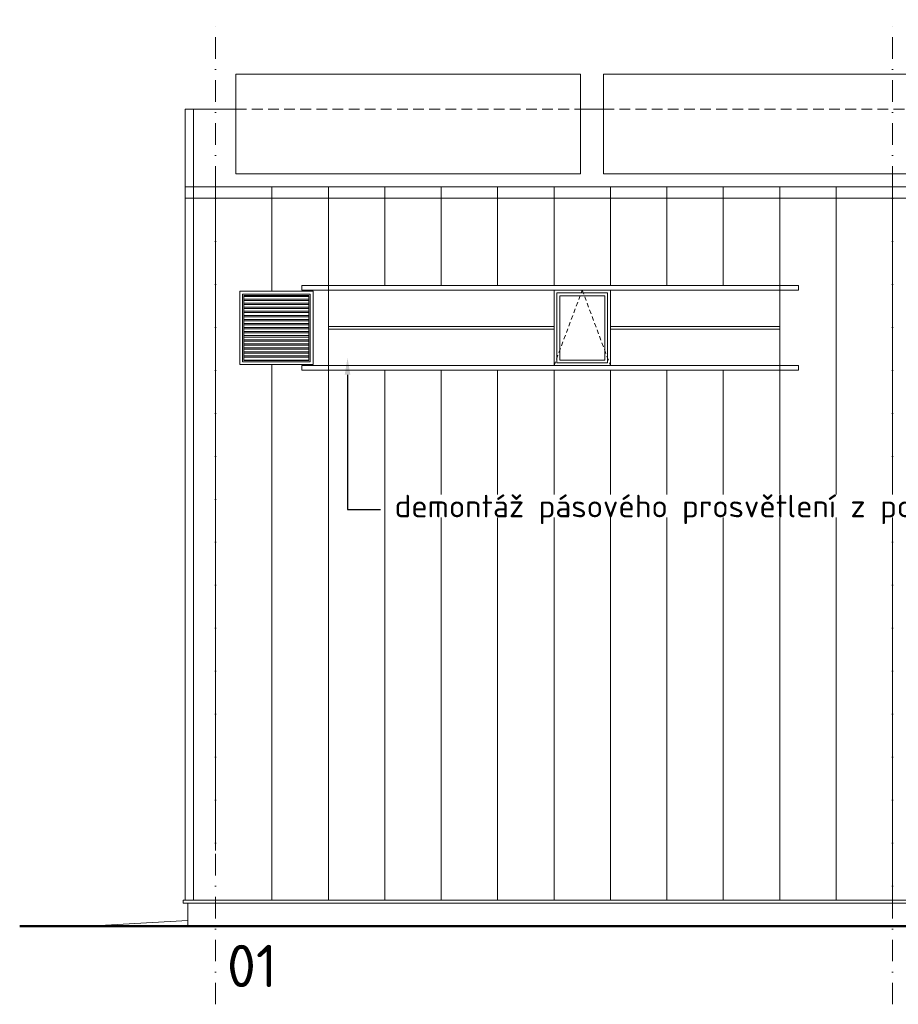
# Model space of a CAD drawing. Header units: millimetres. Extents: x -15830 to 4680139, y -28864 to 2281735.
# Tile 130 of 256: x 210459 to 226030, y 5738 to 23198. Entities that reach past the tile are written whole.
import ezdxf
from ezdxf import colors
from ezdxf.entities.mleader import LeaderData, LeaderLine
from ezdxf.math import Vec2, Vec3

# ---------------------------------------------------------------- set-up
doc = ezdxf.new("R2010")
doc.units = ezdxf.units.MM
for name, pattern in [('CARKOVANA', [5, 3, -2]), ('DASHDOT', [25.4, 12.7, -6.35, 0, -6.35]), ('ČÁRKOVANÁ', [19.05, 12.7, -6.35])]:
    doc.linetypes.add(name, pattern=pattern)
doc.layers.add('0 @ 200', color=7, linetype='Continuous')
doc.styles.add('A99_popis', font='isocpeur.ttf')
doc.styles.add('ad_popis 100', font='isocpeur.ttf', dxfattribs={"height": 200})

msp = doc.modelspace()

# ---------------------------------------------------------------- hatches: boundary and pattern name
at = {"linetype": 'Continuous', "lineweight": 5, "transparency": 33554562}
h = msp.add_hatch(dxfattribs=at)
h.set_pattern_fill('ZDIVO-OBECNE', color=256, scale=24, angle=135)
h.set_pattern_definition([(180, (89368.95, -561596.75), (-4e-15, -72), []), (180, (89344.95, -561572.75), (-4e-15, -72), [])])
h.paths.add_polyline_path([(215584.95, 18309.252), (214432.95, 18309.252), (214432.95, 17157.252), (215584.95, 17157.252)])

# ---------------------------------------------------------------- linework, layer by layer
at = {"lineweight": 18}
for p, q in [((213388.95, 21613.252), (213388.95, 7583.252)), ((213538.95, 21613.252), (213538.95, 7583.252))]:
    msp.add_line(p, q, dxfattribs=at)
at = {"lineweight": 5, "ltscale": 2}
for p, q in [((213928.95, 20233.252), (213928.95, 8463.252)), ((214928.95, 20233.252), (214928.95, 18383.252)), ((215928.95, 20233.252), (215928.95, 7583.252)), ((216928.95, 20233.252), (216928.95, 18483.252)), ((217928.95, 20233.252), (217928.95, 18483.252)), ((218928.95, 20233.252), (218928.95, 18483.252)), ((219928.95, 20233.252), (219928.95, 18483.252)), ((220928.95, 20233.252), (220928.95, 18483.252)), ((221928.95, 20233.252), (221928.95, 18483.252)), ((222928.95, 20233.252), (222928.95, 18483.252)), ((223928.95, 20233.252), (223928.95, 7583.252)), ((224928.95, 20233.252), (224928.95, 7583.252)), ((225928.95, 20233.252), (225928.95, 7583.252)), ((214928.95, 17083.252), (214928.95, 7583.252)), ((216928.95, 16983.252), (216928.95, 7583.252)), ((217928.95, 16983.252), (217928.95, 7583.252)), ((218928.95, 16983.252), (218928.95, 7583.252)), ((219928.95, 16983.252), (219928.95, 7583.252)), ((220928.95, 16983.252), (220928.95, 7583.252)), ((221928.95, 16983.252), (221928.95, 7583.252)), ((222928.95, 16983.252), (222928.95, 7583.252))]:
    msp.add_line(p, q, dxfattribs=at)
at = {"lineweight": 9}
msp.add_line((243828.95, 7583.252), (213353.95, 7583.252), dxfattribs=at)
at = {"lineweight": 50}
msp.add_line((379153.95, 7123.252), (210458.95, 7123.252), dxfattribs=at)
at = {"linetype": 'DASHDOT', "lineweight": 9, "ltscale": 30}
for points in [[(213928.95, 5738.252), (213928.95, 23198.252)], [(225928.95, 5738.252), (225928.95, 23198.252)]]:
    msp.add_lwpolyline(points, dxfattribs=at)
at = {"linetype": 'Continuous', "lineweight": 5}
for points in [[(214288.95, 20463.252), (214288.95, 22233.252), (220398.95, 22233.252), (220398.95, 20463.252)], [(302848.95, 20463.252), (302848.95, 22233.252), (220803.95, 22233.252), (220803.95, 20463.252)], [(215658.95, 18383.252), (214358.95, 18383.252), (214358.95, 17083.252), (215658.95, 17083.252)], [(215608.95, 18333.252), (215608.95, 17133.252), (214408.95, 17133.252), (214408.95, 18333.252)], [(215458.95, 18483.252), (224258.95, 18483.252), (224258.95, 18403.252), (215458.95, 18403.252)], [(215928.95, 18483.252), (223928.95, 18483.252), (223928.95, 16983.252), (215928.95, 16983.252)], [(219928.95, 18403.252), (220928.95, 18403.252), (220928.95, 17063.252), (219928.95, 17063.252)], [(219978.95, 18353.252), (220878.95, 18353.252), (220878.95, 17113.252), (219978.95, 17113.252)], [(215584.95, 18309.252), (215584.95, 17157.252), (214432.95, 17157.252), (214432.95, 18309.252)], [(220028.95, 18303.252), (220828.95, 18303.252), (220828.95, 17163.252), (220028.95, 17163.252)], [(215928.95, 17758.252), (219928.95, 17758.252), (219928.95, 17708.252), (215928.95, 17708.252)], [(223928.95, 17758.252), (220928.95, 17758.252), (220928.95, 17708.252), (223928.95, 17708.252)], [(215458.95, 17063.252), (224258.95, 17063.252), (224258.95, 16983.252), (215458.95, 16983.252)]]:
    msp.add_lwpolyline(points, close=True, dxfattribs=at)
at = {"lineweight": 18}
for points in [[(214288.95, 21613.252), (213388.95, 21613.252)], [(220398.95, 21611.817), (220803.95, 21611.817)], [(352928.95, 20233.252), (213388.95, 20233.252)]]:
    msp.add_lwpolyline(points, dxfattribs=at)
at = {"linetype": 'ČÁRKOVANÁ', "lineweight": 18, "ltscale": 15}
for points in [[(214288.95, 21613.252), (220398.95, 21611.817)], [(220803.95, 21613.252), (302848.95, 21603.619)]]:
    msp.add_lwpolyline(points, dxfattribs=at)
at = {"linetype": 'Continuous', "lineweight": 9}
msp.add_lwpolyline([(329207.611, 20033.252), (213388.95, 20033.252)], dxfattribs=at)
at = {"linetype": 'CARKOVANA', "lineweight": 5, "ltscale": 25}
msp.add_lwpolyline([(219928.95, 17063.252), (220428.95, 18403.252), (220928.95, 17063.252)], dxfattribs=at)
at = {"lineweight": 9}
for points in [[(213353.95, 7583.252), (243828.95, 7583.252)], [(213388.95, 7583.252), (213353.95, 7583.252), (213353.95, 7533.252), (213438.95, 7533.252), (213438.95, 7123.252)], [(213353.95, 7533.252), (243828.95, 7533.252)], [(213438.95, 7223.252), (211668.95, 7123.252)]]:
    msp.add_lwpolyline(points, dxfattribs=at)

# ---------------------------------------------------------------- texts
at = {"color": 1, "lineweight": 0, "insert": (214131.45, 6793.252), "char_height": 750, "attachment_point": 1, "style": 'ad_popis 100', "bg_fill": 3, "box_fill_scale": 1, "bg_fill_color": 256, "bg_fill_transparency": 0}
msp.add_mtext_dynamic_manual_height_columns('01', width=832.5, gutter_width=1000, heights=[0], dxfattribs=at)

# ---------------------------------------------------------------- next in the draw order: leaders
at = {"layer": '0 @ 200', "lineweight": 9}
ml = msp.add_multileader_mtext('Standard', dxfattribs=at)
ml.set_content('\\A1;{\\C256;demontáž pásového prosvětlení z polykarbonátu}', color=1, style='A99_popis')
ml.set_leader_properties(color=256, linetype='ByLayer', lineweight=-1)
ml.build(insert=Vec2(0, 0))
ml.multileader.update_dxf_attribs({"dogleg_length": 1, "arrow_head_size": 300, "scale": 200})
ctx = ml.context
ctx.base_point, ctx.scale, ctx.char_height, ctx.arrow_head_size, ctx.landing_gap_size, ctx.plane_origin = Vec3(216853.95, 14513.252), 200, 400, 300, 250, Vec3(209948.95, 3182.228)
notes = []
notes.append((ctx, [(0, (1, 1, 0), (216268.95, 14513.252), (1, 0), 585, [(0, [(216268.95, 17203.252)], 0, [])])]))
ctx.mtext.insert, ctx.mtext.width, ctx.mtext.flow_direction = Vec3(217103.95, 14773.252), 7125, 5
ctx.mtext.has_bg_fill, ctx.mtext.bg_color, ctx.mtext.bg_scale_factor, ctx.mtext.bg_transparency, ctx.mtext.use_window_bg_color = 1, -1073741824, 1, 0, 1
for ctx, leaders in notes:
    for number, flags, end, landing, length, lines in leaders:
        leader = LeaderData()
        leader.index, (leader.has_last_leader_line, leader.has_dogleg_vector, leader.attachment_direction) = number, flags
        leader.last_leader_point, leader.dogleg_vector, leader.dogleg_length = Vec3(end), Vec3(landing), length
        for number, points, colour, breaks in lines:
            line = LeaderLine()
            line.index, line.vertices, line.color, line.breaks = number, Vec3.list(points), colors.encode_raw_color(colour), breaks
            leader.lines.append(line)
        ctx.leaders.append(leader)

doc.saveas('drawing.dxf')
